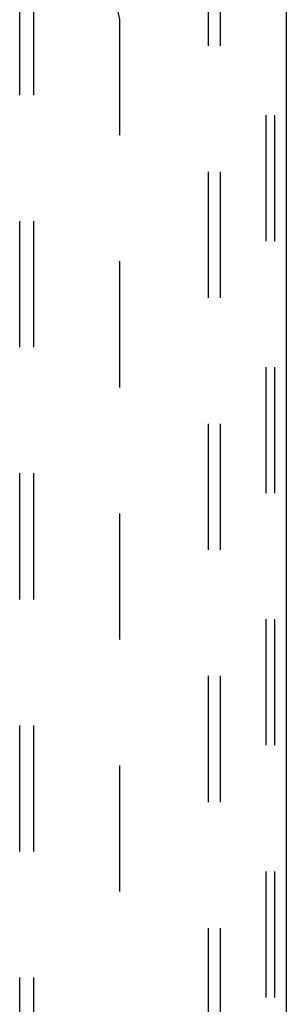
# Model space of a CAD drawing. Header units: inches. Extents: x 0 to 200, y 0 to 129.
# Tile 92 of 97: x 131.97 to 134.3, y 63.81 to 72.41. Entities that reach past the tile are written whole.
import ezdxf

# ---------------------------------------------------------------- set-up
doc = ezdxf.new("R2010")
doc.units = ezdxf.units.IN
doc.header["$LTSCALE"] = 11
doc.header["$MEASUREMENT"] = 0
doc.linetypes.add('HIDDEN', pattern=[0.2, 0.1, -0.1])
doc.layers.get('0').update_dxf_attribs({"linetype": 'CONTINUOUS'})
doc.layers.add('DEFAULT_2', color=8, linetype='HIDDEN')
doc.layers.add('SUBPANEL', color=7, linetype='CONTINUOUS')

msp = doc.modelspace()

# ---------------------------------------------------------------- linework, layer by layer
at = {"color": 3, "linetype": 'Continuous'}
msp.add_line((134.2961, 82.688), (134.2961, 14.896), dxfattribs=at)
at = {"layer": 'DEFAULT_2', "color": 8, "linetype": 'HIDDEN'}
for p, q in [((133.6168, 14.9795), (133.6168, 82.6045)), ((133.7208, 14.9795), (133.7208, 82.6045)), ((134.1185, 82.5745), (134.1185, 15.0095)), ((134.1921, 82.5745), (134.1921, 15.0095))]:
    msp.add_line(p, q, dxfattribs=at)
at = {"layer": 'SUBPANEL', "color": 8, "linetype": 'HIDDEN'}
for p, q in [((131.9671, 18.9483), (131.9671, 78.6358)), ((132.0921, 18.9483), (132.0921, 78.6358)), ((132.8421, 25.1983), (132.8421, 72.3858))]:
    msp.add_line(p, q, dxfattribs=at)
msp.add_arc((132.5921, 72.3858), 0.25, 0, 90, dxfattribs=at)

doc.saveas('drawing.dxf')
